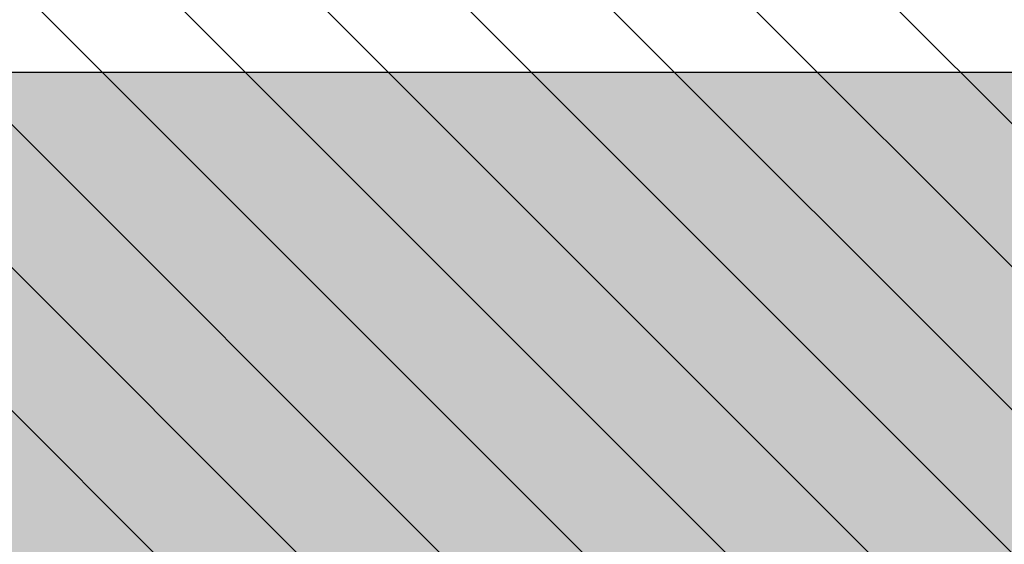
# Model space of a CAD drawing. Header units: millimetres. Extents: x -40276 to 214973, y -147941 to 35228.
# Tile 143 of 256: x -9867 to -8990, y 781 to 1248. Entities that reach past the tile are written whole.
import ezdxf

# ---------------------------------------------------------------- set-up
doc = ezdxf.new("R2010")
doc.units = ezdxf.units.MM
doc.header["$MEASUREMENT"] = 0
for name, color, linetype in [('1._POHLED ZÁPADNÍ_2_0_plochy', 7, 'Continuous'), ('1._POHLED ZÁPADNÍ_2_2D prvky - obecné', 7, 'Continuous'), ('1._POHLED ZÁPADNÍ_2_Výplně – Řezové', 7, 'Continuous')]:
    doc.layers.add(name, color=color, linetype=linetype)

msp = doc.modelspace()

# ---------------------------------------------------------------- hatches: boundary and pattern name
at = {"layer": '1._POHLED ZÁPADNÍ_2_0_plochy', "linetype": 'Continuous', "lineweight": 20, "true_color": 0xffaaaa}
h = msp.add_hatch(dxfattribs=at)
h.set_pattern_fill('Izolační_tvárnice_0002', color=21, style=0, pattern_type=2)
h.set_pattern_definition([(315, (-10360.18, 9405.31), (63.6396, 63.6396), [])])
h.paths.add_polyline_path([(-10906.33, 18690.21), (-10970.68, 9084.15), (-20311.44, 10009.93), (-20479.41, 269.75), (-242.33, 419.76), (-238.38, 17796.01)])
at = {"layer": '1._POHLED ZÁPADNÍ_2_Výplně – Řezové', "linetype": 'Continuous', "lineweight": 13}
msp.add_hatch(color=254, dxfattribs=at).paths.add_polyline_path([(-10060.55, 1201.47), (-10060.68, 351.47), (-8811.44, 351.28), (-8811.31, 1201.28)])

# ---------------------------------------------------------------- linework, layer by layer
at = {"layer": '1._POHLED ZÁPADNÍ_2_2D prvky - obecné', "color": 7, "linetype": 'Continuous', "lineweight": 25}
msp.add_line((-8811.31, 1201.28), (-10060.55, 1201.47), dxfattribs=at)

doc.saveas('drawing.dxf')
